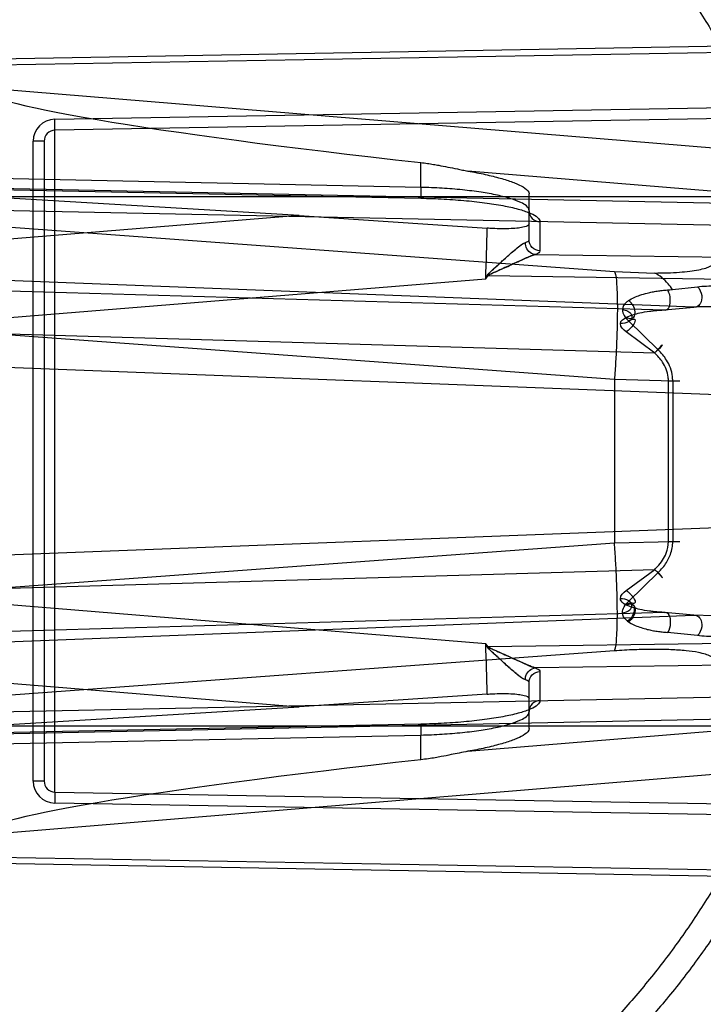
# Model space of a CAD drawing. Header units: millimetres. Extents: x 0 to 297, y 0 to 210.
# Tile 83 of 256: x 146.844 to 147.03, y 92.89 to 93.158. Entities that reach past the tile are written whole.
import ezdxf

# ---------------------------------------------------------------- set-up
doc = ezdxf.new("R2010")
doc.units = ezdxf.units.MM
doc.header["$LTSCALE"] = 16.335
doc.layers.get('0').update_dxf_attribs({"linetype": 'CONTINUOUS'})
for name, color, linetype in [('01_GLOBAL', 7, 'CONTINUOUS'), ('INTFCLR_1', 7, 'CONTINUOUS'), ('INTFCLR_144815', 7, 'CONTINUOUS')]:
    doc.layers.add(name, color=color, linetype=linetype)

msp = doc.modelspace()

# ---------------------------------------------------------------- linework, layer by layer
at = {"color": 7, "linetype": 'Continuous'}
msp.add_circle((147.7028034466, 92.1254639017), 2.28, dxfattribs=at)
at = {"color": 9, "linetype": 'Continuous'}
msp.add_arc((147.7028034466, 92.1254639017), 2.2507792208, 92.9674534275, 177.0325465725, dxfattribs=at)
at = {"layer": '01_GLOBAL', "color": 7, "linetype": 'Continuous'}
msp.add_circle((147.7028034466, 92.1254639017), 2.31, dxfattribs=at)
at = {"layer": 'INTFCLR_1', "color": 9, "linetype": 'Continuous'}
for p, q in [((146.8326356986, 93.14707732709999), (147.0587231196, 93.1510278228)), ((147.0587545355, 93.1492297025), (146.8326357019, 93.1452790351)), ((146.8326356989, 93.1394503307), (147.0338774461, 93.1228114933)), ((146.8535309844, 93.13068264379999), (147.0663249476, 93.1343969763)), ((146.8535833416, 93.1276831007), (146.8535309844, 93.13068264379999)), ((147.1141792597, 93.1322318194), (146.8535833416, 93.1276831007)), ((146.8535833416, 92.9475801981), (146.8535833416, 93.1276831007)), ((146.8476356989, 92.9505797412), (146.8476356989, 93.12468355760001)), ((146.8506356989, 93.12468355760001), (146.8476356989, 93.12468355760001)), ((146.8506356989, 93.12468355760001), (146.8506356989, 92.9505797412)), ((146.9531592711, 93.11216039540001), (146.9531592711, 93.1189030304)), ((146.9531592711, 93.11216039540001), (146.8326356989, 93.1146675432)), ((147.0332503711, 93.11103877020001), (146.9659950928, 93.1165994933)), ((147.0367404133, 93.1077233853), (146.8326356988, 93.11196919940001)), ((146.8326356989, 93.1117135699), (146.9531592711, 93.10920642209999)), ((146.9531592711, 93.11216039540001), (146.9531492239, 93.10916121)), ((146.8266356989, 93.1096316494), (147.1443244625, 93.1096316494)), ((146.9531492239, 93.10916121), (146.9531592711, 93.10920642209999)), ((146.9826356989, 93.09786289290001), (146.9826356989, 93.1103848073)), ((146.8326356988, 93.1060612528), (147.0367404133, 93.10181543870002)), ((146.9200223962, 93.1044539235), (146.8326356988, 93.09733746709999)), ((146.8326356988, 93.1019862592), (147.0058650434, 93.0892691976)), ((146.9855833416, 93.1028138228), (146.9855833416, 93.09490891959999)), ((146.9843088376, 93.09387602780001), (147.0367404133, 93.0931080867)), ((146.9708451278, 93.08730343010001), (146.9713504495, 93.088249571)), ((146.9708451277, 93.08730343), (146.9714767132, 93.0881560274)), ((146.9714767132, 93.0881560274), (147.0367404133, 93.08720014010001)), ((147.0058650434, 93.0892691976), (147.0167487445, 93.0888478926)), ((146.8326356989, 93.0760481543), (146.9708451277, 93.08730343)), ((147.0274322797, 93.07957826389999), (146.8326356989, 93.0870851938)), ((147.0216467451, 93.0843404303), (147.0284384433, 93.0850850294)), ((146.8326356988, 93.08427528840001), (147.0194643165, 93.0788008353)), ((147.0194643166, 93.0788008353), (147.0274322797, 93.07957826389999)), ((147.0177805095, 93.0679078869), (147.0096799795, 93.0757881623)), ((147.0058650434, 93.0598373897), (146.8326356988, 93.0725544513)), ((147.0168219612, 93.06706776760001), (146.8326356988, 93.0724647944)), ((147.0168219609, 93.06706776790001), (147.0090791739, 93.07280461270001)), ((147.0574530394, 93.0547842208), (146.8326356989, 93.0634480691)), ((147.0058650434, 93.0598373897), (147.0058650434, 93.0154259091)), ((147.0217255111, 93.05945029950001), (147.0058650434, 93.0598373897)), ((147.020566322, 93.01581299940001), (147.020566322, 93.05945029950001)), ((147.0236710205, 93.05945029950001), (147.020566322, 93.05945029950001)), ((147.0217255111, 93.05945029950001), (147.0217255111, 93.01581299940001)), ((146.8326356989, 93.01181522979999), (147.0574530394, 93.020479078)), ((146.8326356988, 93.0027088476), (147.0058650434, 93.0154259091)), ((147.0058650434, 93.0154259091), (147.0217254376, 93.0158129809)), ((147.020566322, 93.01581299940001), (147.0236710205, 93.01581299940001)), ((146.8326356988, 93.0027985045), (147.0168219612, 93.0081955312)), ((147.0090753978, 93.0024554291), (147.0168219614, 93.00819553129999)), ((147.0177805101, 93.0073554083), (147.0096760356, 92.99947063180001)), ((146.9708451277, 92.98795986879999), (146.8326356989, 92.99921514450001)), ((147.0194643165, 92.99646246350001), (146.8326356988, 92.99098801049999)), ((147.0274322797, 92.99568503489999), (147.0194643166, 92.99646246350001)), ((146.8326356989, 92.988178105), (147.0274322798, 92.99568503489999)), ((147.0326715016, 92.9955223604), (147.0274322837, 92.9956850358)), ((147.0284384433, 92.9901782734), (147.0202866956, 92.9910280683)), ((147.0058650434, 92.9859941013), (146.8326356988, 92.9732770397)), ((146.9714767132, 92.9871072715), (146.9708451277, 92.98795986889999)), ((146.9713504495, 92.9870137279), (146.9708451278, 92.98795986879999)), ((147.0367404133, 92.98806315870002), (146.9714767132, 92.98710727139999)), ((147.0367404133, 92.9821552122), (146.9843088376, 92.9813872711)), ((146.9855833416, 92.9803543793), (146.9855833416, 92.97244947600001)), ((146.8326356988, 92.97792583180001), (146.9200223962, 92.97080937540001)), ((146.9826356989, 92.9648784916), (146.9826356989, 92.977400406)), ((147.0367404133, 92.97344786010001), (146.8326356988, 92.969202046)), ((146.8326356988, 92.9632940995), (147.0367404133, 92.9675399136)), ((146.8266356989, 92.96563164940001), (147.1443244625, 92.96563164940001)), ((146.9531592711, 92.9660568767), (146.8326356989, 92.963549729)), ((146.9531592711, 92.9660568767), (146.9531492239, 92.96610208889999)), ((146.9531492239, 92.96610208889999), (146.9531592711, 92.9631029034)), ((146.9659950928, 92.9586638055), (147.0332503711, 92.96422452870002)), ((146.8326356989, 92.9605957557), (146.9531592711, 92.9631029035)), ((146.9531592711, 92.9563602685), (146.9531592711, 92.9631029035)), ((147.0338774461, 92.95245180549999), (146.8326356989, 92.9358129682)), ((146.8506356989, 92.9505797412), (146.8476356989, 92.9505797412)), ((146.8535833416, 92.9475801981), (146.8535309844, 92.9445806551)), ((146.8535833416, 92.9475801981), (147.1141792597, 92.94303147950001)), ((147.0663249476, 92.9408663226), (146.8535309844, 92.944580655)), ((146.8326357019, 92.9299842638), (147.0587545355, 92.92603359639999)), ((147.0587231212, 92.92423556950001), (146.8326356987, 92.9281860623))]:
    msp.add_line(p, q, dxfattribs=at)
at = {"layer": 'INTFCLR_1', "color": 6, "linetype": 'Continuous'}
for p, q in [((146.9200223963, 93.1044539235), (146.8326356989, 93.10975815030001)), ((146.9200223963, 93.1044539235), (146.9712653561, 93.1010323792)), ((146.9712653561, 92.97423091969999), (146.9200223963, 92.97080937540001)), ((146.8326356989, 92.9655051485), (146.9200223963, 92.97080937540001))]:
    msp.add_line(p, q, dxfattribs=at)
at = {"layer": 'INTFCLR_1', "color": 7, "linetype": 'Continuous'}
for p, q in [((146.971058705, 93.0878982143), (146.9710144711, 93.0878175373)), ((146.9713503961, 93.08824956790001), (146.9714767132, 93.0881560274)), ((146.9710145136, 92.9874457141), (146.971058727, 92.98736500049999)), ((146.9714767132, 92.98710727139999), (146.9713503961, 92.987013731))]:
    msp.add_line(p, q, dxfattribs=at)
at = {"layer": 'INTFCLR_1', "color": 6, "linetype": 'Continuous'}
for radius in [0.3620710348, 0.3440948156]:
    msp.add_arc((146.8326356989, 93.03763164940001), radius, 270, 90.00000002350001, dxfattribs=at)
at = {"layer": 'INTFCLR_1', "color": 9, "linetype": 'Continuous'}
for centre, radius, start, end in [((146.8326356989, 93.03763164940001), 0.2529307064, 22.4933176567, 89.9999999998), ((146.8536356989, 93.12468355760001), 0.006, 91.0000010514, 179.9999984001), ((146.8536356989, 93.12468355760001), 0.003, 91.0000000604, 180.0000000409), ((142.9990049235, 93.2157481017), 3.9739165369, 358.1477669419, 358.3458032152), ((147.0092721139, 93.2348477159), 0.1510151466, 274.1827350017, 274.7002570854), ((142.9990049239, 92.8595151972), 3.9739165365, 1.6541967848, 1.8522330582), ((146.8536356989, 92.9505797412), 0.006, 180.0000015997, 268.9999989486), ((146.8536356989, 92.9505797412), 0.003, 179.9999999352, 268.9999999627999), ((146.8326356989, 93.03763164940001), 0.252930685, 270.0000000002, 337.5066823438)]:
    msp.add_arc(centre, radius, start, end, dxfattribs=at)
at = {"layer": 'INTFCLR_1', "color": 6, "linetype": 'Continuous'}
for centre, major_axis, start_param, end_param in [((147.0618886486, 93.12053012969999), (0.2292508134, -0.0189720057), -3.137275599, -2.0606217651), ((147.0618886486, 92.9547331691), (0.2292508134, 0.0189720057), 2.060621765, 3.1372755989)]:
    msp.add_ellipse(centre, major_axis=major_axis, ratio=0.05216603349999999, start_param=start_param, end_param=end_param, dxfattribs=at)
for points, knots in [([(146.8326356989, 93.267698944), (146.8348936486, 93.26779514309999), (146.8394126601, 93.267920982), (146.8461935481, 93.2679098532), (146.8529711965, 93.2676988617), (146.859739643, 93.2672881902), (146.866493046, 93.2666781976), (146.8732255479, 93.265869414), (146.8799313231, 93.26486253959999), (146.8866045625, 93.2636584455), (146.8932394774, 93.2622581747), (146.8998303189, 93.2606629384), (146.9063713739, 93.2588741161), (146.912856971, 93.256893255), (146.9192814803, 93.2547220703), (146.9256393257, 93.2523624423), (146.9319249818, 93.24981641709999), (146.9381330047, 93.2470861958), (146.9442580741, 93.24417411), (146.9502947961, 93.2410827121), (146.9562380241, 93.2378146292), (146.9620824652, 93.2343727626), (146.9678231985, 93.2307599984), (146.973455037, 93.2269795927), (146.9789732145, 93.22303474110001), (146.9843727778, 93.21892898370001), (146.989649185, 93.2146657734), (146.9947977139, 93.21024892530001), (146.9998140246, 93.2056821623), (147.0046936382, 93.20096956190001), (147.0094324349, 93.19611510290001), (147.0140261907, 93.19112311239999), (147.018471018, 93.18599781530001), (147.0227629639, 93.18074377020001), (147.026898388, 93.175365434), (147.0308736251, 93.16986757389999), (147.0346852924, 93.16425486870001), (147.0383300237, 93.1585322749), (147.0418047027, 93.1527046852), (147.0451062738, 93.14677722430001), (147.0482319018, 93.1407549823), (147.0511788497, 93.1346432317), (147.0539445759, 93.12844724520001), (147.0565266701, 93.12217241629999), (147.0589228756, 93.1158242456), (147.0603950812, 93.1115467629), (147.0610994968, 93.10939776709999)], [0, 0, 0, 0, 0.0227205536, 0.0454410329, 0.06816134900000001, 0.09088163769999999, 0.1136018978, 0.1363221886, 0.1590426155, 0.1817632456, 0.2044840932, 0.2272051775, 0.2499266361, 0.2726484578, 0.2953706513, 0.3180932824, 0.3408163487, 0.363539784, 0.3862638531, 0.4089891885, 0.4317141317, 0.4544408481, 0.4771673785, 0.4998953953, 0.5226228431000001, 0.5453516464, 0.5680799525, 0.5908095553, 0.6135387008, 0.6362690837, 0.6589990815, 0.6817302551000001, 0.7044610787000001, 0.7271930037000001, 0.7499246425, 0.7726572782, 0.7953897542, 0.8181230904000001, 0.8408563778, 0.8635903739, 0.8863244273, 0.90905904, 0.9317938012, 0.9545290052, 0.9772643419, 1, 1, 1, 1]), ([(146.8326356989, 93.2611850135), (146.8370934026, 93.2613679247), (146.8460221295, 93.2614662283), (146.8593965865, 93.260813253), (146.8727322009, 93.2593570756), (146.8860227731, 93.25709220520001), (146.8991901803, 93.2540186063), (146.9119493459, 93.2502127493), (146.9244276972, 93.24567473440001), (146.9366204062, 93.24040866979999), (146.9486732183, 93.2343158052), (146.9603342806, 93.2275074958), (146.9715563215, 93.22001275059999), (146.9823021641, 93.2118590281), (146.9925323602, 93.2030766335), (147.0022137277, 93.1936954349), (147.0113088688, 93.18375337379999), (147.0197869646, 93.17328453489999), (147.0276126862, 93.16233547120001), (147.0347635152, 93.1509416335), (147.0412169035, 93.13913965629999), (147.0469483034, 93.1269747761), (147.0519351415, 93.11449862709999), (147.0561630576, 93.1017520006), (147.0596198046, 93.0887741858), (147.062293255, 93.0756097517), (147.0641729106, 93.0623087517), (147.065251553, 93.04892494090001), (147.0655262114, 93.03551435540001), (147.0649983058, 93.02212437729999), (147.0636720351, 93.0087991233), (147.0615523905, 92.9955783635), (147.0586468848, 92.98250788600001), (147.0549655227, 92.9696336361), (147.0505224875, 92.9570052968), (147.0453357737, 92.94467244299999), (147.0394268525, 92.9326809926), (147.0328159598, 92.9210679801), (147.025529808, 92.9098785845), (147.017595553, 92.8991515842), (147.0090432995, 92.8889235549), (146.9998957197, 92.87922094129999), (146.990192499, 92.87008647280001), (146.9799629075, 92.86154562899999), (146.9692487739, 92.85363234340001), (146.9580859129, 92.8463733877), (146.946519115, 92.8397956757), (146.9346012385, 92.8339262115), (146.9226185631, 92.82888482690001), (146.9109496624, 92.82474710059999), (146.9001136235, 92.8215446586), (146.890303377, 92.81915042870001), (146.8815652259, 92.81740428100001), (146.8732657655, 92.81606653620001), (146.8646870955, 92.81500471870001), (146.8551490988, 92.8142133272), (146.8443424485, 92.81380665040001), (146.8367080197, 92.8139111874), (146.8326356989, 92.81407828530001)], [0, 0, 0, 0, 0.0185657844, 0.0371317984, 0.05569073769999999, 0.0743563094, 0.09320240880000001, 0.1119235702, 0.129729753, 0.1484268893, 0.1671582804, 0.1858963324, 0.2045840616, 0.2232805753, 0.241995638, 0.2606572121, 0.2793460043, 0.298034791, 0.3166822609, 0.3353170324, 0.3539796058, 0.3726237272, 0.3912431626, 0.4098577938, 0.4284754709, 0.4470981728, 0.4657246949, 0.4843423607, 0.5029403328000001, 0.5215094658, 0.5400731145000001, 0.5586325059, 0.5771954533, 0.5957587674, 0.6143211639, 0.6328711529, 0.651401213, 0.6699184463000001, 0.6884460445, 0.7069331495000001, 0.7254085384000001, 0.7438945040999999, 0.7623917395, 0.7808314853, 0.7993176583, 0.8177869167, 0.8362093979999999, 0.8546575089, 0.8730374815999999, 0.8902753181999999, 0.9061521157, 0.9200376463, 0.9322836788, 0.9432240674, 0.9550134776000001, 0.9682465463, 0.9830392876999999, 1, 1, 1, 1]), ([(146.9531592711, 93.1189030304), (146.9537687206, 93.1188354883), (146.9549180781, 93.11868907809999), (146.9565426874, 93.1184386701), (146.9583781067, 93.1181159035), (146.9605453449, 93.1176909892), (146.9626936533, 93.1172408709), (146.9645285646, 93.1168712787), (146.9654930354, 93.11668812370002), (146.9659950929, 93.1165994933)], [0, 0, 0, 0, 0.1410120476, 0.2664025, 0.3779889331, 0.5695547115, 0.7742547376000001, 0.8827574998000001, 1, 1, 1, 1]), ([(146.9659950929, 93.1165994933), (146.966799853, 93.11645742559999), (146.968366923, 93.1161653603), (146.9706416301, 93.1156906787), (146.9727675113, 93.11519334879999), (146.9747247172, 93.11467817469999), (146.9764977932, 93.11414784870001), (146.9780643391, 93.11361334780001), (146.9797538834, 93.1129298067), (146.9813659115, 93.11213956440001), (146.9826356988, 93.11102771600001), (146.9826356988, 93.1103848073)], [0, 0, 0, 0, 0.1347570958, 0.2628371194, 0.3831546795, 0.494719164, 0.5965964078, 0.6880297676, 0.7683467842, 0.893984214, 1, 1, 1, 1]), ([(146.9826356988, 93.1022354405), (146.9826356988, 93.1017195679), (146.9811979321, 93.1013195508), (146.9796739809, 93.10104966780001), (146.9775709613, 93.1008884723), (146.9752034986, 93.1008518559), (146.9730474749, 93.1009175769), (146.9717154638, 93.1009999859), (146.9712653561, 93.1010323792)], [0, 0, 0, 0, 0.132676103, 0.26899402, 0.447161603, 0.6565700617, 0.8839384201, 1, 1, 1, 1]), ([(146.9712653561, 92.97423091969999), (146.9717152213, 92.9742632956), (146.9730419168, 92.9743453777), (146.9751889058, 92.97441113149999), (146.9775486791, 92.9743755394), (146.9796529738, 92.974216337), (146.9811838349, 92.9739465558), (146.9826356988, 92.97354794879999), (146.9826356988, 92.9730278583)], [0, 0, 0, 0, 0.1160055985, 0.3420794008, 0.5505593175, 0.7289880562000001, 0.8662315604, 1, 1, 1, 1]), ([(147.0610994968, 92.9658655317), (147.0603950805, 92.96371653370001), (147.0589228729, 92.95943904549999), (147.0565266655, 92.9530908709), (147.0539445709, 92.9468160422), (147.051178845, 92.940620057), (147.0482318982, 92.9345083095), (147.0451062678, 92.9284860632), (147.0418046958, 92.9225586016), (147.0383300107, 92.9167310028), (147.0346852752, 92.9110084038), (147.0308736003, 92.90539568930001), (147.0268983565, 92.8998978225), (147.0227629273, 92.8945194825), (147.0184709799, 92.8892654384), (147.0140261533, 92.8841401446), (147.009432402, 92.8791481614), (147.0046936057, 92.8742937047), (146.9998140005, 92.8695811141), (146.9947976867, 92.86501434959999), (146.9896491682, 92.86059751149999), (146.9843727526, 92.8563342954), (146.9789731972, 92.852228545), (146.9734550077, 92.8482836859), (146.9678231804, 92.84450328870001), (146.9620824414, 92.84089052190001), (146.9562380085, 92.83744866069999), (146.9502947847, 92.834180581), (146.9442580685, 92.8310891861), (146.9381330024, 92.82817710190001), (146.9319249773, 92.8254468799), (146.9256393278, 92.8229008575), (146.9192814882, 92.8205412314), (146.9128569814, 92.8183700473), (146.9063713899, 92.81638918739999), (146.899830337, 92.81460036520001), (146.8932394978, 92.81300512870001), (146.886604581, 92.811604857), (146.8799313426, 92.8104007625), (146.8732255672, 92.8093938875), (146.8664930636, 92.8085851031), (146.8597396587, 92.8079751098), (146.8529712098, 92.80756443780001), (146.8461935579, 92.8073534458), (146.8394126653, 92.8073423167), (146.8348936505, 92.8074681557), (146.8326356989, 92.8075643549)], [0, 0, 0, 0, 0.0227356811, 0.0454710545, 0.0682062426, 0.09094098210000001, 0.1136756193, 0.1364096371, 0.1591436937, 0.1818769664, 0.2046103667, 0.2273428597, 0.2500755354, 0.2728072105, 0.2955391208, 0.3182699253, 0.3410011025, 0.3637310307, 0.3864614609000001, 0.4091905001, 0.4319201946, 0.4546483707, 0.4773773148, 0.5001046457, 0.5228327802, 0.5455591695, 0.5682859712, 0.5910108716, 0.6137361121, 0.6364602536, 0.6591836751, 0.681906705, 0.7046293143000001, 0.7273515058, 0.750073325, 0.77279473, 0.7955158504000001, 0.8182366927, 0.8409573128, 0.8636777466, 0.886398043, 0.9091183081, 0.9318386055, 0.9545589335, 0.9772794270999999, 1, 1, 1, 1]), ([(146.9826356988, 92.9648784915), (146.9826356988, 92.9642365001), (146.981368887, 92.9631257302), (146.9797591, 92.9623359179), (146.9780714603, 92.9616525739), (146.976505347, 92.96111785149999), (146.9747316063, 92.9605870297), (146.9727725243, 92.9600711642), (146.9706441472, 92.9595731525), (146.968367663, 92.9590980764), (146.9667998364, 92.95880587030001), (146.9659950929, 92.9586638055)], [0, 0, 0, 0, 0.1058636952, 0.2312932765, 0.3115471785, 0.4029535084, 0.5048613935, 0.6165482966, 0.7370380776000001, 0.8652467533, 1, 1, 1, 1]), ([(146.9659950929, 92.9586638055), (146.9651973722, 92.95852298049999), (146.963673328, 92.9582238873), (146.9612466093, 92.9577189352), (146.9590714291, 92.9572781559), (146.9570112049, 92.95690251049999), (146.9551648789, 92.9566071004), (146.9538564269, 92.9564375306), (146.9531592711, 92.9563602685)], [0, 0, 0, 0, 0.1862880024, 0.3571202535, 0.5700415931, 0.6966531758, 0.8386939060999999, 1, 1, 1, 1])]:
    msp.add_open_spline(points, degree=3, knots=knots, dxfattribs=at)
at = {"layer": 'INTFCLR_1', "color": 9, "linetype": 'Continuous'}
for points, knots in [([(146.9826356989, 93.10576779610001), (146.9826356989, 93.1068238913), (146.9803640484, 93.1081417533), (146.9774833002, 93.10918547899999), (146.9737765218, 93.1101216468), (146.9693875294, 93.1108943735), (146.9643395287, 93.1115214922), (146.9588655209, 93.11195954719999), (146.955086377, 93.1121162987), (146.9531592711, 93.11216039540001)], [0, 0, 0, 0, 0.1026489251, 0.1969254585, 0.3192713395, 0.4661183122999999, 0.6325287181, 0.8126427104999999, 1, 1, 1, 1]), ([(146.9531592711, 93.10920642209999), (146.9552788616, 93.1091623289), (146.9594341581, 93.10900599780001), (146.9654575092, 93.10856653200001), (146.9709994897, 93.1079446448), (146.9758543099, 93.10715725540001), (146.9798455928, 93.1062655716), (146.9828419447, 93.1052399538), (146.9848033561, 93.1042812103), (146.985583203, 93.1032445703), (146.9855833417, 93.1028138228)], [0, 0, 0, 0, 0.1880497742, 0.3687531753, 0.5355764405, 0.6825782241, 0.8047208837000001, 0.8982838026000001, 0.9617924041, 1, 1, 1, 1]), ([(146.9826356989, 93.10576779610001), (146.9826356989, 93.1050203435), (146.9832718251, 93.1034586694), (146.9848279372, 93.10282680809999), (146.9855833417, 93.1028138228)], [0, 0, 0, 0, 0.4973175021, 1, 1, 1, 1]), ([(146.9843088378, 93.09387602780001), (146.9839555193, 93.0939090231), (146.9824936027, 93.09433740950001), (146.9815737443, 93.0960145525), (146.9816160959, 93.0971485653)], [0, 0, 0, 0, 0.2382127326, 1, 1, 1, 1]), ([(146.9816160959, 93.0971485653), (146.9817662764, 93.0971958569), (146.9821348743, 93.09732744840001), (146.9826356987, 93.0975972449), (146.9826356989, 93.09786289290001)], [0, 0, 0, 0, 0.3721368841, 1, 1, 1, 1]), ([(146.9855833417, 93.09490891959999), (146.9848279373, 93.09492190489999), (146.983271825, 93.09555376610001), (146.9826356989, 93.0971154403), (146.9826356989, 93.09786289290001)], [0, 0, 0, 0, 0.502682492, 1, 1, 1, 1]), ([(146.9855833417, 93.09490891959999), (146.9855833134, 93.09481443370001), (146.9853722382, 93.0942556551), (146.9847499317, 93.094043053), (146.9843088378, 93.09387602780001)], [0, 0, 0, 0, 0.1668937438, 1, 1, 1, 1]), ([(147.0167487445, 93.0888478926), (147.0179347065, 93.0888479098), (147.0202003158, 93.0888810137), (147.023414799, 93.08904029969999), (147.026251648, 93.0893081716), (147.0286429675, 93.0896633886), (147.0305925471, 93.0901378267), (147.0321680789, 93.0906861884), (147.0332498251, 93.09152033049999), (147.0332503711, 93.09210601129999)], [0, 0, 0, 0, 0.2052123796, 0.3919471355, 0.5569433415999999, 0.6975085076, 0.8116792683, 0.8986569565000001, 1, 1, 1, 1]), ([(147.0058650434, 93.0892691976), (147.006300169, 93.0881945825), (147.0064280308, 93.085971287), (147.0066392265, 93.08255722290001), (147.0066680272, 93.07878661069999), (147.0066127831, 93.07442444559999), (147.0064495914, 93.06966975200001), (147.0062006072, 93.0647630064), (147.0059839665, 93.0614697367), (147.0058650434, 93.0598373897)], [0, 0, 0, 0, 0.1178858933, 0.2205957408, 0.3499519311, 0.5004266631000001, 0.6644320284, 0.8335810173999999, 1, 1, 1, 1]), ([(147.0216466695, 93.08434053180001), (147.0212806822, 93.0848855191), (147.0199512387, 93.0866714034), (147.0181933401, 93.08821398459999), (147.0167487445, 93.0888478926)], [0, 0, 0, 0, 0.2938513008, 1, 1, 1, 1]), ([(147.0284384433, 93.0850850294), (147.0291230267, 93.08452463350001), (147.0298160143, 93.08284819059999), (147.0295391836, 93.08072300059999), (147.0284720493, 93.079585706), (147.0277186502, 93.07951731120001), (147.0274322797, 93.07957826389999)], [0, 0, 0, 0, 0.3791025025, 0.6998324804, 0.8745389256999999, 1, 1, 1, 1]), ([(147.0284384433, 93.0850850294), (147.0300694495, 93.0853207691), (147.0326012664, 93.08538624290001), (147.03598888, 93.0851474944), (147.0386001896, 93.0847923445), (147.0412001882, 93.0842654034), (147.0437612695, 93.08355376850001), (147.0462652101, 93.08263917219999), (147.0482847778, 93.081689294), (147.0498430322, 93.0808036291), (147.0513606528, 93.0798298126), (147.05316427, 93.07843828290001), (147.0547985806, 93.0768154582), (147.0559889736, 93.0753655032), (147.0571150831, 93.0737858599), (147.0580867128, 93.0720569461), (147.0588823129, 93.0702001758), (147.0595728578, 93.06820652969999), (147.0601869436, 93.06554679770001), (147.0603871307, 93.06335193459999), (147.0604139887, 93.062229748)], [0, 0, 0, 0, 0.111080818, 0.1695137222, 0.2289355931, 0.2885554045, 0.3482075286, 0.4079337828, 0.4680411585, 0.4983856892, 0.5286962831, 0.5895335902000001, 0.6515560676, 0.6834685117, 0.715895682, 0.7822362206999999, 0.8166074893, 0.8519668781, 0.9243370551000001, 1, 1, 1, 1]), ([(147.0097344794, 93.08135328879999), (147.010200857, 93.0816753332), (147.0112106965, 93.08221389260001), (147.012907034, 93.0828867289), (147.014558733, 93.08336294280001), (147.0161290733, 93.08370741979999), (147.0174977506, 93.0839397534), (147.0188853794, 93.08411668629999), (147.0198180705, 93.084199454), (147.0202868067, 93.08423479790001)], [0, 0, 0, 0, 0.1539577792, 0.3090939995, 0.4953382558, 0.620102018, 0.7456997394, 0.8723092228, 1, 1, 1, 1]), ([(147.0194643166, 93.0788008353), (147.0197442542, 93.07870753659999), (147.0207381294, 93.07908077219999), (147.0211277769, 93.0808357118), (147.0210714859, 93.08263891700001), (147.0205951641, 93.0838456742), (147.0202868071, 93.08423479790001)], [0, 0, 0, 0, 0.1387492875, 0.4147974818, 0.7665430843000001, 1, 1, 1, 1]), ([(147.0097344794, 93.08135328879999), (147.0095202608, 93.08120739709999), (147.0087144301, 93.08062064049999), (147.0080260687, 93.07966097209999), (147.0080154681, 93.0789073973)], [0, 0, 0, 0, 0.2558966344, 1, 1, 1, 1]), ([(147.00915264, 93.0768099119), (147.0093449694, 93.0766952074), (147.0099549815, 93.0763777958), (147.0113985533, 93.0766524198), (147.0116788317, 93.079096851), (147.0106757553, 93.0806382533), (147.0097344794, 93.08135328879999)], [0, 0, 0, 0, 0.09503860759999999, 0.2916609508, 0.4983327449, 1, 1, 1, 1]), ([(147.0274322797, 93.07957826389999), (147.0290179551, 93.0797603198), (147.0314516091, 93.0798226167), (147.0347032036, 93.0796387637), (147.0371769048, 93.0793634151), (147.0396213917, 93.0789510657), (147.0420129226, 93.0783929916), (147.044337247, 93.07767244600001), (147.0465782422, 93.0767723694), (147.0487039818, 93.07566893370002), (147.050684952, 93.0743475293), (147.0524940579, 93.072790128), (147.0540892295, 93.07097760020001), (147.0554284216, 93.0689042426), (147.0564549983, 93.066590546), (147.0571275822, 93.06406347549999), (147.0573162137, 93.0623020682), (147.0573429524, 93.06140395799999)], [0, 0, 0, 0, 0.1217214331, 0.1848395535, 0.2483615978, 0.3114174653, 0.3737939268, 0.4355049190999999, 0.4968221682, 0.5577254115, 0.617830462, 0.678021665, 0.7392590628, 0.8013264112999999, 0.8655373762, 0.9314778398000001, 1, 1, 1, 1]), ([(147.0080154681, 93.0789073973), (147.0082895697, 93.0788815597), (147.0090332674, 93.0787365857), (147.0101789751, 93.0782370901), (147.0109089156, 93.0767231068), (147.0095800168, 93.07522962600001), (147.0082644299, 93.07503480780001), (147.0074852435, 93.0750646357)], [0, 0, 0, 0, 0.1111362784, 0.3053687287, 0.4895771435, 0.6852378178, 1, 1, 1, 1]), ([(147.00915264, 93.0768099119), (147.0097148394, 93.077084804), (147.0109144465, 93.07753131), (147.0130056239, 93.07806755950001), (147.014961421, 93.0783990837), (147.0167362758, 93.0786074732), (147.018094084, 93.0787248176), (147.0190058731, 93.07877912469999), (147.0194643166, 93.0788008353)], [0, 0, 0, 0, 0.1777812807, 0.3619779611, 0.6128944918, 0.7405464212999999, 0.8696178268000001, 1, 1, 1, 1]), ([(147.0096799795, 93.0757881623), (147.0098734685, 93.0759133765), (147.0103289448, 93.0762089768), (147.0118289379, 93.07657089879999), (147.0110809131, 93.07462098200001), (147.0101913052, 93.07375532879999), (147.0094331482, 93.07306325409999), (147.0090791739, 93.07280461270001)], [0, 0, 0, 0, 0.1132779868, 0.2951347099, 0.5155010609, 0.7845236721, 1, 1, 1, 1]), ([(147.0168219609, 93.06706776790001), (147.017001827, 93.0672673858), (147.0175842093, 93.0679136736), (147.0198024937, 93.07027816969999), (147.0181785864, 93.0683592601), (147.0177805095, 93.0679078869)], [0, 0, 0, 0, 0.1652971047, 0.6297668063, 1, 1, 1, 1]), ([(147.020566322, 93.05945029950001), (147.020566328, 93.0598148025), (147.0204974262, 93.0609033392), (147.0200403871, 93.062679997), (147.0188598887, 93.0649540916), (147.0176293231, 93.0663303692), (147.0168219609, 93.06706776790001)], [0, 0, 0, 0, 0.125311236, 0.3739699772, 0.6240932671, 1, 1, 1, 1]), ([(147.0217255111, 93.05945029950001), (147.0217260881, 93.0598551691), (147.0216545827, 93.0610618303), (147.0211759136, 93.0630293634), (147.0199365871, 93.06554687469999), (147.0186383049, 93.0670868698), (147.0177805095, 93.0679078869)], [0, 0, 0, 0, 0.1268065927, 0.3776814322, 0.6281073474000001, 1, 1, 1, 1]), ([(147.0058650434, 92.9859941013), (147.006300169, 92.98706871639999), (147.0064280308, 92.9892920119), (147.0066392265, 92.9927060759), (147.0066680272, 92.99647668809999), (147.0066127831, 93.0008388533), (147.0064495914, 93.0055935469), (147.0062006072, 93.0105002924), (147.0059839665, 93.0137935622), (147.0058650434, 93.0154259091)], [0, 0, 0, 0, 0.1178858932, 0.2205957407, 0.349951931, 0.5004266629, 0.6644320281, 0.8335810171, 1, 1, 1, 1]), ([(147.0168219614, 93.00819553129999), (147.0170917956, 93.0084408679), (147.0178759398, 93.00920056), (147.0190199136, 93.0106267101), (147.0202057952, 93.01289078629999), (147.0205673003, 93.0147234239), (147.020566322, 93.01581299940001)], [0, 0, 0, 0, 0.1254726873, 0.3753987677, 0.6251306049, 1, 1, 1, 1]), ([(147.0177805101, 93.0073554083), (147.0186360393, 93.0081720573), (147.0199288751, 93.00970926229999), (147.0213508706, 93.0125805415), (147.0217278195, 93.0146048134), (147.0217254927, 93.0158129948)], [0, 0, 0, 0, 0.3709307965, 0.6210857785, 1, 1, 1, 1]), ([(147.0604139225, 93.01303354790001), (147.0603867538, 93.0119060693), (147.0602358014, 93.0102294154), (147.0598083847, 93.0080595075), (147.0592553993, 93.0060240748), (147.058509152, 93.0040973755), (147.0575808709, 93.00230728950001), (147.0565697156, 93.0006550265), (147.0551310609, 92.9987776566), (147.0534763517, 92.9971366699), (147.0520620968, 92.9959738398), (147.0506000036, 92.9949161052), (147.0486813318, 92.99376039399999), (147.0462571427, 92.9926216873), (147.042913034, 92.9913993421), (147.0394494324, 92.9905849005), (147.0359659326, 92.9901131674), (147.0325917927, 92.9898784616), (147.0300669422, 92.98993761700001), (147.0284384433, 92.9901782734)], [0, 0, 0, 0, 0.0760241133, 0.1130184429, 0.1489849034, 0.2181106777, 0.2517441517, 0.2848160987, 0.348593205, 0.4106340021, 0.4414489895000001, 0.4719476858, 0.5322136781, 0.5921153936, 0.6522171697, 0.7719733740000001, 0.8309969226, 0.8890325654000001, 1, 1, 1, 1]), ([(147.0168219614, 93.00819553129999), (147.0170018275, 93.0079959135), (147.0175842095, 93.00734962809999), (147.0198024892, 93.0049851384), (147.0181785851, 93.00690403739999), (147.0177805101, 93.0073554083)], [0, 0, 0, 0, 0.1652975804, 0.629767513, 1, 1, 1, 1]), ([(147.0090753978, 93.0024554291), (147.0092963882, 93.00229411), (147.0097059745, 93.001961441), (147.0102858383, 93.0014022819), (147.0107955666, 93.0008149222), (147.0112139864, 93.00020841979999), (147.0114593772, 92.99967970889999), (147.0115542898, 92.9992058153), (147.0111822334, 92.9987857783), (147.0104160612, 92.9990471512), (147.0099421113, 92.9992986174), (147.0096760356, 92.99947063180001)], [0, 0, 0, 0, 0.1320689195, 0.2542822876, 0.3882639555, 0.5075904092, 0.6064708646, 0.6743637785, 0.7222157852, 0.8470643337, 1, 1, 1, 1]), ([(147.0091543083, 92.99845256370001), (147.0085925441, 92.99872706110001), (147.0077955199, 92.9991629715), (147.0074845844, 92.999989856), (147.0074852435, 93.0001986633)], [0, 0, 0, 0, 0.7496454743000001, 1, 1, 1, 1]), ([(147.0080157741, 92.9963559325), (147.0082898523, 92.9963817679), (147.0090334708, 92.99652671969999), (147.0101790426, 92.9970262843), (147.0109088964, 92.9985401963), (147.0095800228, 93.00003367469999), (147.0082644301, 93.0002284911), (147.0074852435, 93.0001986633)], [0, 0, 0, 0, 0.1111308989, 0.3053455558, 0.4895583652, 0.6852259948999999, 1, 1, 1, 1]), ([(147.0097361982, 92.99390898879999), (147.0095219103, 92.994055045), (147.0087173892, 92.99464134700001), (147.0080126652, 92.99560184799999), (147.0080157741, 92.9963559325)], [0, 0, 0, 0, 0.2558951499, 1, 1, 1, 1]), ([(147.0194643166, 92.99646246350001), (147.0197027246, 92.9965419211), (147.0205064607, 92.9963468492), (147.0210155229, 92.9950299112), (147.0211667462, 92.99320518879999), (147.0208155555, 92.9916954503), (147.0202866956, 92.9910280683)], [0, 0, 0, 0, 0.1180920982, 0.3327570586, 0.5998488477, 1, 1, 1, 1]), ([(147.0274322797, 92.99568503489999), (147.0277186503, 92.9957459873), (147.0284720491, 92.9956775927), (147.0295391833, 92.9945402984), (147.0298160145, 92.99241510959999), (147.029123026, 92.9907386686), (147.0284384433, 92.9901782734)], [0, 0, 0, 0, 0.1254611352, 0.3001676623, 0.6208977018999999, 1, 1, 1, 1]), ([(147.0332503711, 92.98315728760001), (147.0332503, 92.98374915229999), (147.0321478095, 92.9845881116), (147.0305517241, 92.9851381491), (147.028270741, 92.9856849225), (147.0251324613, 92.98609355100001), (147.0210502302, 92.9863692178), (147.0163674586, 92.9864472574), (147.0112344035, 92.9863313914), (147.0076849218, 92.98612769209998), (147.0058650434, 92.9859941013)], [0, 0, 0, 0, 0.0628999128, 0.1170530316, 0.1881701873, 0.3083368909, 0.4545181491, 0.6222319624, 0.8060735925, 1, 1, 1, 1]), ([(146.9816160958, 92.97811473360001), (146.9816020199, 92.9784916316), (146.9817794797, 92.97998003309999), (146.9832049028, 92.981284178), (146.9843088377, 92.981387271)], [0, 0, 0, 0, 0.253826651, 1, 1, 1, 1]), ([(146.9826356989, 92.977400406), (146.9826356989, 92.97814785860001), (146.9832718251, 92.9797095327), (146.9848279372, 92.98034139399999), (146.9855833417, 92.9803543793)], [0, 0, 0, 0, 0.4973175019, 1, 1, 1, 1]), ([(146.9843088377, 92.981387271), (146.9844984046, 92.9813154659), (146.9849812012, 92.9811120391), (146.9855833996, 92.980709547), (146.9855833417, 92.9803543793)], [0, 0, 0, 0, 0.3633599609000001, 1, 1, 1, 1]), ([(146.9826356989, 92.977400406), (146.9826356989, 92.9774676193), (146.9824531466, 92.9778874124), (146.9819623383, 92.9780057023), (146.9816160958, 92.97811473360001)], [0, 0, 0, 0, 0.1562310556, 1, 1, 1, 1]), ([(146.9855833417, 92.97244947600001), (146.9855831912, 92.9720187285), (146.9848033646, 92.9709820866), (146.9828419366, 92.970023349), (146.9798455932, 92.96899772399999), (146.9758543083, 92.9681060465), (146.9709994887, 92.9673186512), (146.9654575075, 92.9666967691), (146.9594341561, 92.96625730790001), (146.9552788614, 92.9661009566), (146.9531592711, 92.9660568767)], [0, 0, 0, 0, 0.0382075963, 0.101716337, 0.1952790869, 0.3174218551, 0.464423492, 0.6312469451, 0.8119502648, 1, 1, 1, 1]), ([(146.9855833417, 92.97244947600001), (146.9848279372, 92.97243649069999), (146.9832718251, 92.97180462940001), (146.9826356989, 92.97024295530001), (146.9826356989, 92.9694955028)], [0, 0, 0, 0, 0.5026824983, 1, 1, 1, 1]), ([(146.9531592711, 92.9631029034), (146.955086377, 92.96314700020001), (146.9588655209, 92.9633037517), (146.9643395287, 92.9637418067), (146.9693875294, 92.96436892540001), (146.9737765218, 92.96514165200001), (146.9774833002, 92.9660778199), (146.9803640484, 92.9671215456), (146.9826356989, 92.9684394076), (146.9826356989, 92.9694955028)], [0, 0, 0, 0, 0.1873572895, 0.3674712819, 0.5338816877, 0.6807286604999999, 0.8030745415, 0.8973510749, 1, 1, 1, 1])]:
    msp.add_open_spline(points, degree=3, knots=knots, dxfattribs=at)
at = {"layer": 'INTFCLR_1', "color": 7, "linetype": 'Continuous'}
for points, knots in [([(146.9710144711, 93.0878175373), (146.971118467, 93.08816700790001), (146.9718274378, 93.0887893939), (146.9728880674, 93.0898878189), (146.9742694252, 93.09113807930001), (146.975704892, 93.09246435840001), (146.977094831, 93.0937173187), (146.9785831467, 93.0950322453), (146.9800318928, 93.0962167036), (146.9811113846, 93.0969896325), (146.9816160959, 93.0971485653)], [0, 0, 0, 0, 0.077149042, 0.1867148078, 0.3300166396, 0.468569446, 0.6009616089, 0.7259689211, 0.8880385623, 1, 1, 1, 1]), ([(146.9713504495, 93.088249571), (146.9715929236, 93.08865918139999), (146.9723955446, 93.08937127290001), (146.9735552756, 93.09049176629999), (146.9747517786, 93.0915865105), (146.9759315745, 93.09266861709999), (146.9771939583, 93.09380421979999), (146.9786002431, 93.0950547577), (146.9800650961, 93.0962171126), (146.981062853, 93.0970015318), (146.9816160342, 93.09714852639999)], [0, 0, 0, 0, 0.104784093, 0.2311969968, 0.3572310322, 0.4611695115, 0.5836854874, 0.7312888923, 0.8739992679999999, 1, 1, 1, 1]), ([(146.9843088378, 93.09387602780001), (146.9839411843, 93.0937809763), (146.983121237, 93.093494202), (146.9818102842, 93.0929283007), (146.9802975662, 93.09224800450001), (146.9786528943, 93.0914936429), (146.9769158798, 93.0907040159), (146.9751128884, 93.08989241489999), (146.9735883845, 93.08919944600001), (146.972495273, 93.088718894), (146.9717677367, 93.08833264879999), (146.9712386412, 93.0881714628), (146.971058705, 93.0878982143)], [0, 0, 0, 0, 0.0782895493, 0.1786068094, 0.294415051, 0.4202242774, 0.5516358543, 0.6878548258, 0.8276069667, 0.8976996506, 0.9325484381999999, 1, 1, 1, 1]), ([(146.9714767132, 93.0881560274), (146.9719669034, 93.08858698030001), (146.9731381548, 93.0889588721), (146.9747482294, 93.0897400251), (146.9764034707, 93.0904687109), (146.978190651, 93.0912840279), (146.9801251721, 93.092169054), (146.9821533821, 93.09308285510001), (146.9835753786, 93.0936864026), (146.9843088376, 93.09387602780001)], [0, 0, 0, 0, 0.1393016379, 0.2526816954, 0.3845259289, 0.5244667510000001, 0.6722087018, 0.8383135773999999, 1, 1, 1, 1]), ([(147.0088769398, 92.9985825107), (147.0090752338, 92.9986973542), (147.0097012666, 92.9990120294), (147.0111669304, 92.9987710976), (147.0114770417, 92.99630847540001), (147.0104102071, 92.99479034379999), (147.0094528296, 92.994094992)], [0, 0, 0, 0, 0.09667001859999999, 0.2969277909, 0.5008283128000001, 1, 1, 1, 1]), ([(147.0194643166, 92.99646246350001), (147.0190057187, 92.99648417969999), (147.0180938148, 92.9965385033), (147.0167360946, 92.9966558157), (147.0149627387, 92.9968642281), (147.0130090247, 92.99719393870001), (147.0108219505, 92.9977589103), (147.0095222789, 92.9982415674), (147.0088769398, 92.9985825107)], [0, 0, 0, 0, 0.126778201, 0.2522302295, 0.3762480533, 0.6198352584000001, 0.7984561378, 1, 1, 1, 1]), ([(147.0091543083, 92.99845256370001), (147.0093465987, 92.99856726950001), (147.0099565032, 92.9988847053), (147.0113999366, 92.99860988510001), (147.0116800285, 92.9961656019), (147.0106773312, 92.99462413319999), (147.0097361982, 92.99390898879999)], [0, 0, 0, 0, 0.0950300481, 0.2916317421, 0.4983250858, 1, 1, 1, 1]), ([(147.0094528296, 92.994094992), (147.0100853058, 92.99361202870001), (147.0118339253, 92.99273127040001), (147.0141161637, 92.99199624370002), (147.0161296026, 92.9915553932), (147.0174974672, 92.9913233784), (147.0188850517, 92.99114656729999), (147.0198177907, 92.9910631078), (147.0202866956, 92.9910280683)], [0, 0, 0, 0, 0.2098585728, 0.5102312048, 0.6312160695, 0.7530971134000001, 0.8759996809, 1, 1, 1, 1]), ([(146.9816160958, 92.97811473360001), (146.98111353, 92.97827299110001), (146.9800381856, 92.97904169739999), (146.9785919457, 92.9802235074), (146.977102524, 92.9815390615), (146.9757086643, 92.9827954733), (146.9742703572, 92.9841243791), (146.9730191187, 92.9852567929), (146.9719419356, 92.98635015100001), (146.971167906, 92.9869297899), (146.9710145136, 92.9874457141)], [0, 0, 0, 0, 0.1115020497, 0.2728941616, 0.3983066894, 0.5312925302, 0.6700264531, 0.8133693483, 0.8860960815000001, 1, 1, 1, 1]), ([(146.971058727, 92.98736500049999), (146.9713627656, 92.9869735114), (146.9722345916, 92.98671267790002), (146.9735695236, 92.98604643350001), (146.9751203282, 92.98537527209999), (146.9769192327, 92.98455624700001), (146.9786625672, 92.9837649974), (146.9803086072, 92.98300887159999), (146.9821642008, 92.9821842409), (146.9834710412, 92.9815953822), (146.9843088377, 92.981387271)], [0, 0, 0, 0, 0.1022180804, 0.1723610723, 0.3121661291, 0.4485798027, 0.5805910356, 0.7068523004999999, 0.8219825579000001, 1, 1, 1, 1]), ([(146.9816160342, 92.9781147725), (146.9810876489, 92.9782655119), (146.9801226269, 92.9789949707), (146.9786810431, 92.98014095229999), (146.9772625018, 92.98139725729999), (146.9759614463, 92.9825674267), (146.974753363, 92.9836752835), (146.973548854, 92.9847775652), (146.9723896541, 92.985896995), (146.9715924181, 92.9866058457), (146.9713504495, 92.9870137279)], [0, 0, 0, 0, 0.1209536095, 0.2576254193, 0.4091744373, 0.5368100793, 0.6430579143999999, 0.7700847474, 0.8956029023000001, 1, 1, 1, 1]), ([(146.9843088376, 92.9813872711), (146.9836403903, 92.9815533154), (146.9824537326, 92.98205323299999), (146.9807228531, 92.9828223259), (146.9791523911, 92.9835386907), (146.977671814, 92.9842174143), (146.9762806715, 92.98484555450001), (146.974808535, 92.98550150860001), (146.9732151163, 92.9862660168), (146.9719891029, 92.9866880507), (146.9714767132, 92.98710727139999)], [0, 0, 0, 0, 0.1469971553, 0.2730469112, 0.4048427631, 0.5152422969, 0.6206556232, 0.7307191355, 0.8587070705, 1, 1, 1, 1])]:
    msp.add_open_spline(points, degree=3, knots=knots, dxfattribs=at)
at = {"layer": 'INTFCLR_1', "color": 9, "linetype": 'Continuous'}
for points in [[(147.0074852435, 93.0750646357), (147.0074933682, 93.07586917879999), (147.0084299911, 93.0764561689), (147.00915264, 93.0768099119)], [(147.0080154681, 93.0789073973), (147.0079988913, 93.077728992), (147.0088965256, 93.07666856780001), (147.0096799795, 93.0757881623)], [(147.0090791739, 93.07280461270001), (147.0083776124, 93.0734026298), (147.0074472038, 93.07414356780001), (147.0074852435, 93.0750646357)], [(147.0074852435, 93.0001986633), (147.0074597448, 93.00111855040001), (147.0083757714, 93.0018576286), (147.0090753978, 93.0024554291)], [(147.0080157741, 92.9963559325), (147.0080030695, 92.9975323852), (147.0088961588, 92.9985897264), (147.0096760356, 92.99947063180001)]]:
    msp.add_open_spline(points, degree=3, dxfattribs=at)
at = {"layer": 'INTFCLR_144815', "color": 6, "linetype": 'Continuous'}
for radius in [0.3828680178, 0.364857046]:
    msp.add_circle((146.8326356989, 93.03763164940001), radius, dxfattribs=at)
for radius, start, end in [(0.5278075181, 313.9937911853, 154.5150993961), (0.49294334, 282.2440355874, 71.2863570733), (0.3966228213, 45.0000000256, 314.9999999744), (0.3959130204, 44.99999995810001, 315.0000000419), (0.3953393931, 44.99999997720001, 315.0000000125)]:
    msp.add_arc((146.8326356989, 93.03763164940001), radius, start, end, dxfattribs=at)
at = {"layer": 'INTFCLR_144815', "color": 9, "linetype": 'Continuous'}
for centre, radius, start, end in [((146.8326356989, 93.03763164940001), 0.4896672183, 292.4997540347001, 54.0964566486), ((146.8326378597, 93.037632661), 0.4417306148, 292.4997540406, 54.09645665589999)]:
    msp.add_arc(centre, radius, start, end, dxfattribs=at)

doc.saveas('drawing.dxf')
